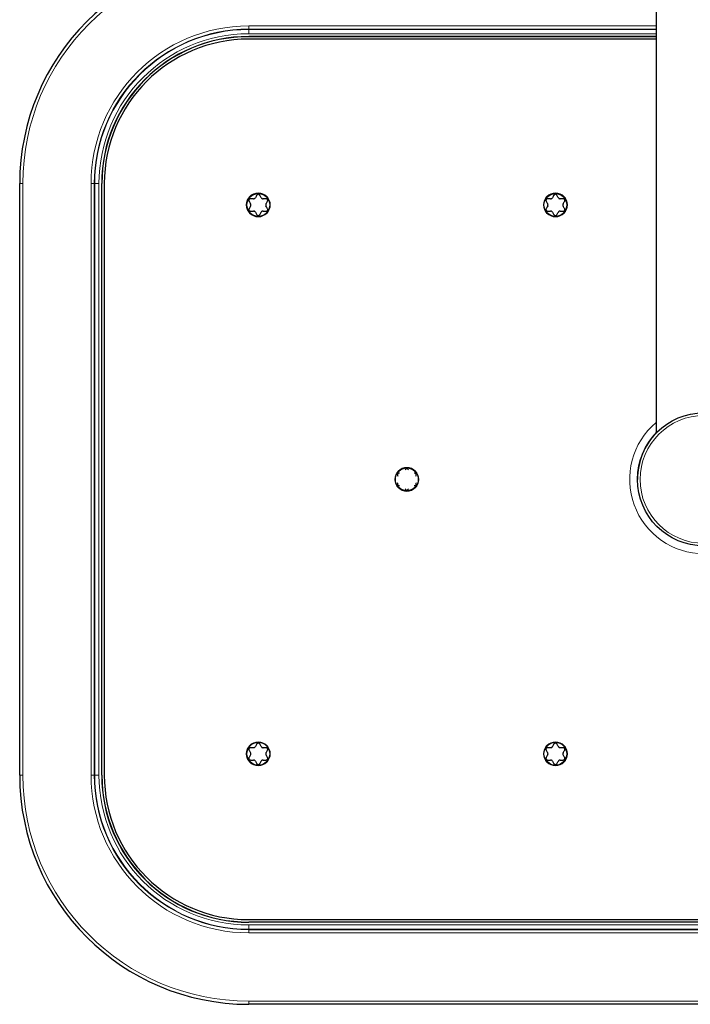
# Model space of a CAD drawing. Header units: millimetres. Extents: x 8 to 2314, y 12 to 2305.
# Tile 1 of 156: x 991 to 1117, y 69 to 254. Entities that reach past the tile are written whole.
import ezdxf

# ---------------------------------------------------------------- set-up
doc = ezdxf.new("R2010")
doc.units = ezdxf.units.MM

msp = doc.modelspace()

# ---------------------------------------------------------------- linework, layer by layer
at = {"color": 7, "linetype": 'Continuous', "lineweight": 30}
for p, q in [((1110.93, 561.46), (1110.93, 176.46)), ((1110.93, 250.89), (1034.43, 250.89)), ((1110.93, 250.86), (1034.43, 250.86)), ((1110.93, 250.4), (1034.43, 250.4)), ((991.43, 112.29), (991.43, 223.29)), ((1006.83, 112.29), (1006.83, 223.29)), ((1006.85, 112.29), (1006.85, 223.29)), ((1007.32, 223.29), (1007.32, 112.29)), ((1062.39, 168.49), (1062.44, 168.41)), ((1062.74, 168.94), (1062.65, 168.94)), ((1063.87, 169.65), (1063.82, 169.57)), ((1064.44, 169.57), (1064.39, 169.65)), ((1065.61, 168.94), (1065.51, 168.94)), ((1065.82, 168.41), (1065.87, 168.49)), ((1062.44, 167.17), (1062.39, 167.08)), ((1062.65, 166.63), (1062.74, 166.63)), ((1065.51, 166.63), (1065.61, 166.63)), ((1065.87, 167.08), (1065.82, 167.17)), ((1063.82, 166.01), (1063.87, 165.93)), ((1064.39, 165.93), (1064.44, 166.01)), ((1034.43, 85.18), (1205.43, 85.18)), ((1205.43, 84.71), (1034.43, 84.71)), ((1205.43, 84.69), (1034.43, 84.69)), ((1205.43, 69.29), (1034.43, 69.29))]:
    msp.add_line(p, q, dxfattribs=at)
at = {"color": 252, "linetype": 'Continuous', "lineweight": 0}
for p, q in [((1034.43, 252.28), (1034.43, 252.88)), ((1034.43, 252.88), (1110.93, 252.88)), ((1034.43, 252.28), (1034.43, 252.2)), ((1110.93, 252.28), (1034.43, 252.28)), ((1034.43, 252.2), (1034.43, 251.4)), ((1034.43, 252.2), (1110.93, 252.2)), ((1110.93, 251.4), (1034.43, 251.4)), ((1034.43, 250.86), (1034.43, 250.89)), ((991.43, 223.29), (992.03, 223.29)), ((992.03, 223.29), (992.03, 112.29)), ((1005.43, 223.29), (1004.83, 223.29)), ((1004.83, 112.29), (1004.83, 223.29)), ((1005.43, 223.29), (1005.43, 112.29)), ((1005.43, 223.29), (1005.52, 223.29)), ((1005.52, 223.29), (1006.32, 223.29)), ((1005.52, 112.29), (1005.52, 223.29)), ((1006.32, 223.29), (1006.32, 112.29)), ((1006.85, 223.29), (1006.83, 223.29)), ((991.43, 112.29), (992.03, 112.29)), ((1005.43, 112.29), (1004.83, 112.29)), ((1005.43, 112.29), (1005.52, 112.29)), ((1005.52, 112.29), (1006.32, 112.29)), ((1006.85, 112.29), (1006.83, 112.29)), ((1034.43, 84.71), (1034.43, 84.69)), ((1034.43, 84.18), (1205.43, 84.18)), ((1034.43, 83.38), (1034.43, 84.18)), ((1205.43, 83.38), (1034.43, 83.38)), ((1034.43, 83.29), (1034.43, 83.38)), ((1034.43, 83.29), (1205.43, 83.29)), ((1034.43, 82.69), (1034.43, 83.29)), ((1205.43, 82.69), (1034.43, 82.69)), ((1034.43, 69.89), (1205.43, 69.89)), ((1034.43, 69.29), (1034.43, 69.89))]:
    msp.add_line(p, q, dxfattribs=at)
for centre, radius in [((1036.23, 219.29), 2.25), ((1092.03, 219.29), 2.25), ((1119.93, 167.79), 12), ((1064.13, 167.79), 2.25), ((1036.23, 116.29), 2.25), ((1092.03, 116.29), 2.25)]:
    msp.add_circle(centre, radius, dxfattribs=at)
at = {"color": 7, "linetype": 'Continuous', "lineweight": 30}
for centre, radius in [((1036.23, 219.29), 2.15), ((1092.03, 219.29), 2.15), ((1119.93, 167.79), 12.5), ((1064.13, 167.79), 2.15), ((1036.23, 116.29), 2.15), ((1092.03, 116.29), 2.15)]:
    msp.add_circle(centre, radius, dxfattribs=at)
for centre, radius, start, end in [((1034.43, 223.29), 43, 90, 180), ((1034.43, 223.29), 27.6, 90, 180), ((1034.43, 223.29), 27.57, 90, 180), ((1034.43, 223.29), 27.11, 90, 180), ((1119.93, 167.79), 12.5, 136.0545, 180), ((1034.43, 112.29), 43, 180, 270), ((1034.43, 112.29), 27.6, 180, 270), ((1034.43, 112.29), 27.57, 180, 270), ((1034.43, 112.29), 27.11, 180, 270)]:
    msp.add_arc(centre, radius, start, end, dxfattribs=at)
at = {"color": 252, "linetype": 'Continuous', "lineweight": 0}
for centre, radius, start, end in [((1034.43, 223.29), 42.4, 90, 180), ((1034.43, 223.29), 29.59, 90, 180), ((1034.43, 223.29), 28.99, 90, 180), ((1034.43, 223.29), 28.91, 90, 180), ((1034.43, 223.29), 28.11, 90, 180), ((1119.93, 167.79), 13.96, 130.1285, 49.8715), ((1034.43, 112.29), 42.4, 180, 270), ((1034.43, 112.29), 29.59, 180, 270), ((1034.43, 112.29), 28.99, 180, 270), ((1034.43, 112.29), 28.91, 180, 270), ((1034.43, 112.29), 28.11, 180, 270)]:
    msp.add_arc(centre, radius, start, end, dxfattribs=at)
at = {"color": 7, "linetype": 'Continuous', "lineweight": 30}
for points, knots in [([(1034.75, 220.44), (1034.72, 220.44), (1034.65, 220.43), (1034.56, 220.38), (1034.49, 220.31), (1034.45, 220.22), (1034.44, 220.13), (1034.46, 220.05), (1034.48, 220.01), (1034.49, 219.99)], [0, 0, 0, 0, 0.165353, 0.33162, 0.484162, 0.625774, 0.765975, 0.913088, 1, 1, 1, 1]), ([(1034.49, 219.99), (1034.54, 219.91), (1034.63, 219.74), (1034.73, 219.57), (1034.78, 219.49)], [0, 0, 0, 0, 0.499604, 1, 1, 1, 1]), ([(1035.33, 220.44), (1035.28, 220.44), (1035.09, 220.44), (1034.89, 220.44), (1034.75, 220.44)], [0, 0, 0, 0, 0.238341, 1, 1, 1, 1]), ([(1035.33, 220.44), (1035.37, 220.45), (1035.44, 220.45), (1035.55, 220.5), (1035.63, 220.57), (1035.66, 220.62), (1035.68, 220.64)], [0, 0, 0, 0, 0.273891, 0.549364, 0.806277, 1, 1, 1, 1]), ([(1035.97, 221.15), (1035.92, 221.07), (1035.82, 220.9), (1035.73, 220.73), (1035.68, 220.64)], [0, 0, 0, 0, 0.499604, 1, 1, 1, 1]), ([(1036.49, 221.15), (1036.47, 221.18), (1036.43, 221.23), (1036.34, 221.28), (1036.24, 221.3), (1036.15, 221.29), (1036.06, 221.25), (1036, 221.2), (1035.98, 221.16), (1035.97, 221.15)], [0, 0, 0, 0, 0.165307, 0.33158, 0.484126, 0.62574, 0.76594, 0.91305, 1, 1, 1, 1]), ([(1036.78, 220.64), (1036.73, 220.73), (1036.63, 220.9), (1036.54, 221.06), (1036.49, 221.15)], [0, 0, 0, 0, 0.499473, 1, 1, 1, 1]), ([(1036.78, 220.64), (1036.8, 220.61), (1036.84, 220.55), (1036.94, 220.48), (1037.04, 220.45), (1037.1, 220.44), (1037.13, 220.44)], [0, 0, 0, 0, 0.273824, 0.549306, 0.806223, 1, 1, 1, 1]), ([(1037.71, 220.44), (1037.64, 220.44), (1037.45, 220.44), (1037.26, 220.44), (1037.13, 220.44)], [0, 0, 0, 0, 0.338795, 1, 1, 1, 1]), ([(1037.68, 219.49), (1037.73, 219.57), (1037.82, 219.74), (1037.92, 219.91), (1037.97, 219.99)], [0, 0, 0, 0, 0.499473, 1, 1, 1, 1]), ([(1037.97, 219.99), (1037.98, 220.02), (1038.01, 220.08), (1038.01, 220.19), (1037.98, 220.28), (1037.92, 220.36), (1037.85, 220.41), (1037.77, 220.44), (1037.73, 220.44), (1037.71, 220.44)], [0, 0, 0, 0, 0.165307, 0.33158, 0.484126, 0.62574, 0.765939, 0.91305, 1, 1, 1, 1]), ([(1090.55, 220.44), (1090.52, 220.44), (1090.45, 220.43), (1090.36, 220.38), (1090.29, 220.31), (1090.25, 220.22), (1090.24, 220.13), (1090.26, 220.05), (1090.28, 220.01), (1090.29, 219.99)], [0, 0, 0, 0, 0.165353, 0.33162, 0.484162, 0.625774, 0.765975, 0.913088, 1, 1, 1, 1]), ([(1090.29, 219.99), (1090.34, 219.91), (1090.43, 219.74), (1090.53, 219.57), (1090.58, 219.49)], [0, 0, 0, 0, 0.499604, 1, 1, 1, 1]), ([(1091.13, 220.44), (1091.08, 220.44), (1090.89, 220.44), (1090.69, 220.44), (1090.55, 220.44)], [0, 0, 0, 0, 0.238341, 1, 1, 1, 1]), ([(1091.13, 220.44), (1091.17, 220.45), (1091.24, 220.45), (1091.35, 220.5), (1091.43, 220.57), (1091.46, 220.62), (1091.48, 220.64)], [0, 0, 0, 0, 0.2738911, 0.5493636, 0.8062775, 1, 1, 1, 1]), ([(1091.77, 221.15), (1091.72, 221.07), (1091.62, 220.9), (1091.53, 220.73), (1091.48, 220.64)], [0, 0, 0, 0, 0.499604, 1, 1, 1, 1]), ([(1092.29, 221.15), (1092.27, 221.18), (1092.23, 221.23), (1092.14, 221.28), (1092.04, 221.3), (1091.95, 221.29), (1091.86, 221.25), (1091.8, 221.2), (1091.78, 221.16), (1091.77, 221.15)], [0, 0, 0, 0, 0.165307, 0.33158, 0.484126, 0.62574, 0.76594, 0.91305, 1, 1, 1, 1]), ([(1092.58, 220.64), (1092.53, 220.73), (1092.43, 220.9), (1092.34, 221.06), (1092.29, 221.15)], [0, 0, 0, 0, 0.499473, 1, 1, 1, 1]), ([(1092.58, 220.64), (1092.6, 220.61), (1092.64, 220.55), (1092.74, 220.48), (1092.84, 220.45), (1092.9, 220.44), (1092.93, 220.44)], [0, 0, 0, 0, 0.273824, 0.549306, 0.806223, 1, 1, 1, 1]), ([(1093.51, 220.44), (1093.44, 220.44), (1093.25, 220.44), (1093.06, 220.44), (1092.93, 220.44)], [0, 0, 0, 0, 0.338795, 1, 1, 1, 1]), ([(1093.48, 219.49), (1093.53, 219.57), (1093.62, 219.74), (1093.72, 219.91), (1093.77, 219.99)], [0, 0, 0, 0, 0.499473, 1, 1, 1, 1]), ([(1093.77, 219.99), (1093.78, 220.02), (1093.81, 220.08), (1093.81, 220.19), (1093.78, 220.28), (1093.72, 220.36), (1093.65, 220.41), (1093.57, 220.44), (1093.53, 220.44), (1093.51, 220.44)], [0, 0, 0, 0, 0.165307, 0.33158, 0.484126, 0.62574, 0.765939, 0.91305, 1, 1, 1, 1]), ([(1034.49, 218.58), (1034.47, 218.55), (1034.45, 218.49), (1034.45, 218.39), (1034.48, 218.29), (1034.54, 218.22), (1034.61, 218.16), (1034.68, 218.14), (1034.73, 218.13), (1034.75, 218.13)], [0, 0, 0, 0, 0.165307, 0.33158, 0.484126, 0.62574, 0.765939, 0.91305, 1, 1, 1, 1]), ([(1034.78, 219.09), (1034.73, 219), (1034.63, 218.83), (1034.54, 218.67), (1034.49, 218.58)], [0, 0, 0, 0, 0.4994728, 1, 1, 1, 1]), ([(1034.75, 218.13), (1034.89, 218.13), (1035.09, 218.13), (1035.28, 218.13), (1035.33, 218.13)], [0, 0, 0, 0, 0.761658, 1, 1, 1, 1]), ([(1034.78, 219.09), (1034.8, 219.12), (1034.83, 219.19), (1034.84, 219.31), (1034.82, 219.41), (1034.79, 219.47), (1034.78, 219.49)], [0, 0, 0, 0, 0.273824, 0.549306, 0.8062232, 1, 1, 1, 1]), ([(1035.68, 217.93), (1035.66, 217.96), (1035.61, 218.03), (1035.52, 218.09), (1035.42, 218.13), (1035.36, 218.13), (1035.33, 218.13)], [0, 0, 0, 0, 0.273824, 0.549306, 0.806223, 1, 1, 1, 1]), ([(1037.13, 218.13), (1037.09, 218.13), (1037.01, 218.13), (1036.91, 218.07), (1036.83, 218.01), (1036.79, 217.96), (1036.78, 217.93)], [0, 0, 0, 0, 0.273891, 0.549364, 0.806277, 1, 1, 1, 1]), ([(1037.13, 218.13), (1037.26, 218.13), (1037.45, 218.13), (1037.64, 218.13), (1037.71, 218.13)], [0, 0, 0, 0, 0.661205, 1, 1, 1, 1]), ([(1037.68, 219.49), (1037.66, 219.45), (1037.63, 219.39), (1037.62, 219.27), (1037.64, 219.17), (1037.67, 219.11), (1037.68, 219.09)], [0, 0, 0, 0, 0.273824, 0.549306, 0.806223, 1, 1, 1, 1]), ([(1037.97, 218.58), (1037.92, 218.67), (1037.82, 218.83), (1037.73, 219), (1037.68, 219.09)], [0, 0, 0, 0, 0.499604, 1, 1, 1, 1]), ([(1037.71, 218.13), (1037.74, 218.14), (1037.81, 218.14), (1037.9, 218.19), (1037.97, 218.27), (1038, 218.36), (1038.01, 218.45), (1038, 218.53), (1037.98, 218.57), (1037.97, 218.58)], [0, 0, 0, 0, 0.165353, 0.33162, 0.484162, 0.625774, 0.765975, 0.913088, 1, 1, 1, 1]), ([(1090.29, 218.58), (1090.27, 218.55), (1090.25, 218.49), (1090.25, 218.39), (1090.28, 218.29), (1090.34, 218.22), (1090.41, 218.16), (1090.48, 218.14), (1090.53, 218.13), (1090.55, 218.13)], [0, 0, 0, 0, 0.1653069, 0.3315801, 0.4841259, 0.6257399, 0.7659394, 0.9130499, 1, 1, 1, 1]), ([(1090.58, 219.09), (1090.53, 219), (1090.43, 218.83), (1090.34, 218.67), (1090.29, 218.58)], [0, 0, 0, 0, 0.499473, 1, 1, 1, 1]), ([(1090.55, 218.13), (1090.69, 218.13), (1090.89, 218.13), (1091.08, 218.13), (1091.13, 218.13)], [0, 0, 0, 0, 0.7616584, 1, 1, 1, 1]), ([(1090.58, 219.09), (1090.6, 219.12), (1090.63, 219.19), (1090.64, 219.31), (1090.62, 219.41), (1090.59, 219.47), (1090.58, 219.49)], [0, 0, 0, 0, 0.273824, 0.549306, 0.806223, 1, 1, 1, 1]), ([(1091.48, 217.93), (1091.46, 217.96), (1091.41, 218.03), (1091.32, 218.09), (1091.22, 218.13), (1091.16, 218.13), (1091.13, 218.13)], [0, 0, 0, 0, 0.273824, 0.549306, 0.806223, 1, 1, 1, 1]), ([(1092.93, 218.13), (1092.89, 218.13), (1092.81, 218.13), (1092.71, 218.07), (1092.63, 218.01), (1092.59, 217.96), (1092.58, 217.93)], [0, 0, 0, 0, 0.273891, 0.549364, 0.806277, 1, 1, 1, 1]), ([(1092.93, 218.13), (1093.06, 218.13), (1093.25, 218.13), (1093.44, 218.13), (1093.51, 218.13)], [0, 0, 0, 0, 0.661205, 1, 1, 1, 1]), ([(1093.48, 219.49), (1093.46, 219.45), (1093.43, 219.39), (1093.42, 219.27), (1093.44, 219.17), (1093.47, 219.11), (1093.48, 219.09)], [0, 0, 0, 0, 0.273824, 0.549306, 0.806223, 1, 1, 1, 1]), ([(1093.77, 218.58), (1093.72, 218.67), (1093.62, 218.83), (1093.53, 219), (1093.48, 219.09)], [0, 0, 0, 0, 0.499604, 1, 1, 1, 1]), ([(1093.51, 218.13), (1093.54, 218.14), (1093.61, 218.14), (1093.7, 218.19), (1093.77, 218.27), (1093.8, 218.36), (1093.81, 218.45), (1093.8, 218.53), (1093.78, 218.57), (1093.77, 218.58)], [0, 0, 0, 0, 0.165353, 0.33162, 0.484162, 0.625774, 0.765975, 0.913088, 1, 1, 1, 1]), ([(1035.68, 217.93), (1035.73, 217.85), (1035.82, 217.68), (1035.92, 217.51), (1035.97, 217.43)], [0, 0, 0, 0, 0.499473, 1, 1, 1, 1]), ([(1035.97, 217.43), (1035.99, 217.4), (1036.03, 217.35), (1036.12, 217.29), (1036.22, 217.27), (1036.31, 217.29), (1036.39, 217.32), (1036.45, 217.38), (1036.48, 217.41), (1036.49, 217.43)], [0, 0, 0, 0, 0.165307, 0.3315802, 0.484126, 0.62574, 0.7659396, 0.9130501, 1, 1, 1, 1]), ([(1036.49, 217.43), (1036.54, 217.51), (1036.63, 217.68), (1036.73, 217.85), (1036.78, 217.93)], [0, 0, 0, 0, 0.499604, 1, 1, 1, 1]), ([(1091.48, 217.93), (1091.53, 217.85), (1091.62, 217.68), (1091.72, 217.51), (1091.77, 217.43)], [0, 0, 0, 0, 0.4994728, 1, 1, 1, 1]), ([(1091.77, 217.43), (1091.79, 217.4), (1091.83, 217.35), (1091.92, 217.29), (1092.02, 217.27), (1092.11, 217.29), (1092.19, 217.32), (1092.25, 217.38), (1092.28, 217.41), (1092.29, 217.43)], [0, 0, 0, 0, 0.165307, 0.33158, 0.484126, 0.62574, 0.76594, 0.91305, 1, 1, 1, 1]), ([(1092.29, 217.43), (1092.34, 217.51), (1092.43, 217.68), (1092.53, 217.85), (1092.58, 217.93)], [0, 0, 0, 0, 0.499604, 1, 1, 1, 1]), ([(1062.65, 168.94), (1062.62, 168.94), (1062.55, 168.93), (1062.46, 168.88), (1062.39, 168.81), (1062.35, 168.72), (1062.34, 168.63), (1062.36, 168.55), (1062.38, 168.51), (1062.39, 168.49)], [0, 0, 0, 0, 0.165353, 0.33162, 0.484162, 0.625774, 0.765975, 0.913088, 1, 1, 1, 1]), ([(1064.39, 169.65), (1064.37, 169.68), (1064.33, 169.73), (1064.24, 169.78), (1064.14, 169.8), (1064.05, 169.79), (1063.96, 169.75), (1063.9, 169.7), (1063.88, 169.66), (1063.87, 169.65)], [0, 0, 0, 0, 0.165307, 0.33158, 0.484126, 0.62574, 0.76594, 0.91305, 1, 1, 1, 1]), ([(1065.87, 168.49), (1065.88, 168.52), (1065.91, 168.58), (1065.91, 168.69), (1065.88, 168.78), (1065.82, 168.86), (1065.75, 168.91), (1065.67, 168.94), (1065.63, 168.94), (1065.61, 168.94)], [0, 0, 0, 0, 0.165307, 0.33158, 0.484126, 0.62574, 0.765939, 0.91305, 1, 1, 1, 1]), ([(1062.39, 167.08), (1062.37, 167.05), (1062.35, 166.99), (1062.35, 166.89), (1062.38, 166.79), (1062.44, 166.72), (1062.51, 166.66), (1062.58, 166.64), (1062.63, 166.63), (1062.65, 166.63)], [0, 0, 0, 0, 0.165307, 0.33158, 0.484126, 0.62574, 0.765939, 0.91305, 1, 1, 1, 1]), ([(1065.61, 166.63), (1065.64, 166.64), (1065.71, 166.64), (1065.8, 166.69), (1065.87, 166.77), (1065.9, 166.86), (1065.91, 166.95), (1065.9, 167.03), (1065.88, 167.07), (1065.87, 167.08)], [0, 0, 0, 0, 0.165353, 0.33162, 0.484162, 0.625774, 0.765975, 0.913088, 1, 1, 1, 1]), ([(1063.87, 165.93), (1063.89, 165.9), (1063.93, 165.85), (1064.02, 165.79), (1064.12, 165.77), (1064.21, 165.79), (1064.29, 165.82), (1064.35, 165.88), (1064.38, 165.91), (1064.39, 165.93)], [0, 0, 0, 0, 0.165307, 0.33158, 0.484126, 0.62574, 0.76594, 0.91305, 1, 1, 1, 1]), ([(1036.49, 118.15), (1036.47, 118.18), (1036.43, 118.23), (1036.34, 118.28), (1036.24, 118.3), (1036.15, 118.29), (1036.06, 118.25), (1036, 118.2), (1035.98, 118.16), (1035.97, 118.15)], [0, 0, 0, 0, 0.165307, 0.33158, 0.484126, 0.62574, 0.76594, 0.91305, 1, 1, 1, 1]), ([(1092.29, 118.15), (1092.27, 118.18), (1092.23, 118.23), (1092.14, 118.28), (1092.04, 118.3), (1091.95, 118.29), (1091.86, 118.25), (1091.8, 118.2), (1091.78, 118.16), (1091.77, 118.15)], [0, 0, 0, 0, 0.165307, 0.33158, 0.484126, 0.62574, 0.76594, 0.91305, 1, 1, 1, 1]), ([(1034.75, 117.44), (1034.72, 117.44), (1034.65, 117.43), (1034.56, 117.38), (1034.49, 117.31), (1034.45, 117.22), (1034.44, 117.13), (1034.46, 117.05), (1034.48, 117.01), (1034.49, 116.99)], [0, 0, 0, 0, 0.165353, 0.33162, 0.484162, 0.625774, 0.765975, 0.913088, 1, 1, 1, 1]), ([(1034.49, 116.99), (1034.54, 116.91), (1034.63, 116.74), (1034.73, 116.57), (1034.78, 116.49)], [0, 0, 0, 0, 0.499604, 1, 1, 1, 1]), ([(1035.33, 117.44), (1035.28, 117.44), (1035.09, 117.44), (1034.89, 117.44), (1034.75, 117.44)], [0, 0, 0, 0, 0.238341, 1, 1, 1, 1]), ([(1034.78, 116.09), (1034.8, 116.12), (1034.83, 116.19), (1034.84, 116.31), (1034.82, 116.41), (1034.79, 116.47), (1034.78, 116.49)], [0, 0, 0, 0, 0.273824, 0.549306, 0.806223, 1, 1, 1, 1]), ([(1035.33, 117.44), (1035.37, 117.45), (1035.44, 117.45), (1035.55, 117.5), (1035.63, 117.57), (1035.66, 117.62), (1035.68, 117.64)], [0, 0, 0, 0, 0.273891, 0.549364, 0.806277, 1, 1, 1, 1]), ([(1035.97, 118.15), (1035.92, 118.07), (1035.82, 117.9), (1035.73, 117.73), (1035.68, 117.64)], [0, 0, 0, 0, 0.499604, 1, 1, 1, 1]), ([(1036.78, 117.64), (1036.73, 117.73), (1036.63, 117.9), (1036.54, 118.06), (1036.49, 118.15)], [0, 0, 0, 0, 0.499473, 1, 1, 1, 1]), ([(1036.78, 117.64), (1036.8, 117.61), (1036.83, 117.57), (1036.89, 117.52), (1036.96, 117.48), (1037.04, 117.45), (1037.1, 117.44), (1037.13, 117.44)], [0, 0, 0, 0, 0.273513, 0.409404, 0.549819, 0.806444, 1, 1, 1, 1]), ([(1037.71, 117.44), (1037.64, 117.44), (1037.45, 117.44), (1037.26, 117.44), (1037.13, 117.44)], [0, 0, 0, 0, 0.338795, 1, 1, 1, 1]), ([(1037.68, 116.49), (1037.66, 116.45), (1037.63, 116.39), (1037.62, 116.27), (1037.64, 116.17), (1037.67, 116.11), (1037.68, 116.09)], [0, 0, 0, 0, 0.273824, 0.549306, 0.806223, 1, 1, 1, 1]), ([(1037.68, 116.49), (1037.73, 116.57), (1037.82, 116.74), (1037.92, 116.91), (1037.97, 116.99)], [0, 0, 0, 0, 0.499473, 1, 1, 1, 1]), ([(1037.97, 116.99), (1037.98, 117.02), (1038.01, 117.08), (1038.01, 117.19), (1037.98, 117.28), (1037.92, 117.36), (1037.85, 117.41), (1037.77, 117.44), (1037.73, 117.44), (1037.71, 117.44)], [0, 0, 0, 0, 0.165307, 0.33158, 0.484126, 0.62574, 0.765939, 0.91305, 1, 1, 1, 1]), ([(1090.55, 117.44), (1090.52, 117.44), (1090.45, 117.43), (1090.36, 117.38), (1090.29, 117.31), (1090.25, 117.22), (1090.24, 117.13), (1090.26, 117.05), (1090.28, 117.01), (1090.29, 116.99)], [0, 0, 0, 0, 0.165353, 0.33162, 0.484162, 0.625774, 0.765975, 0.913088, 1, 1, 1, 1]), ([(1090.29, 116.99), (1090.34, 116.91), (1090.43, 116.74), (1090.53, 116.57), (1090.58, 116.49)], [0, 0, 0, 0, 0.499604, 1, 1, 1, 1]), ([(1091.13, 117.44), (1091.08, 117.44), (1090.89, 117.44), (1090.69, 117.44), (1090.55, 117.44)], [0, 0, 0, 0, 0.238341, 1, 1, 1, 1]), ([(1090.58, 116.09), (1090.6, 116.12), (1090.63, 116.19), (1090.64, 116.31), (1090.62, 116.41), (1090.59, 116.47), (1090.58, 116.49)], [0, 0, 0, 0, 0.273824, 0.549306, 0.806223, 1, 1, 1, 1]), ([(1091.13, 117.44), (1091.17, 117.45), (1091.24, 117.45), (1091.35, 117.5), (1091.43, 117.57), (1091.46, 117.62), (1091.48, 117.64)], [0, 0, 0, 0, 0.273891, 0.549364, 0.806277, 1, 1, 1, 1]), ([(1091.77, 118.15), (1091.72, 118.07), (1091.62, 117.9), (1091.53, 117.73), (1091.48, 117.64)], [0, 0, 0, 0, 0.499604, 1, 1, 1, 1]), ([(1092.58, 117.64), (1092.53, 117.73), (1092.43, 117.9), (1092.34, 118.06), (1092.29, 118.15)], [0, 0, 0, 0, 0.499473, 1, 1, 1, 1]), ([(1092.58, 117.64), (1092.6, 117.61), (1092.64, 117.55), (1092.74, 117.48), (1092.84, 117.45), (1092.9, 117.44), (1092.93, 117.44)], [0, 0, 0, 0, 0.273824, 0.549306, 0.806223, 1, 1, 1, 1]), ([(1093.51, 117.44), (1093.44, 117.44), (1093.25, 117.44), (1093.06, 117.44), (1092.93, 117.44)], [0, 0, 0, 0, 0.338795, 1, 1, 1, 1]), ([(1093.48, 116.49), (1093.46, 116.45), (1093.43, 116.39), (1093.42, 116.27), (1093.44, 116.17), (1093.47, 116.11), (1093.48, 116.09)], [0, 0, 0, 0, 0.273824, 0.549306, 0.8062232, 1, 1, 1, 1]), ([(1093.48, 116.49), (1093.53, 116.57), (1093.62, 116.74), (1093.72, 116.91), (1093.77, 116.99)], [0, 0, 0, 0, 0.499473, 1, 1, 1, 1]), ([(1093.77, 116.99), (1093.78, 117.02), (1093.81, 117.08), (1093.81, 117.19), (1093.78, 117.28), (1093.72, 117.36), (1093.65, 117.41), (1093.57, 117.44), (1093.53, 117.44), (1093.51, 117.44)], [0, 0, 0, 0, 0.1653069, 0.3315801, 0.4841259, 0.6257399, 0.7659394, 0.9130499, 1, 1, 1, 1]), ([(1034.49, 115.58), (1034.47, 115.55), (1034.45, 115.49), (1034.45, 115.39), (1034.48, 115.29), (1034.54, 115.22), (1034.61, 115.16), (1034.68, 115.14), (1034.73, 115.13), (1034.75, 115.13)], [0, 0, 0, 0, 0.165307, 0.33158, 0.484126, 0.62574, 0.765939, 0.91305, 1, 1, 1, 1]), ([(1034.78, 116.09), (1034.73, 116), (1034.63, 115.83), (1034.54, 115.67), (1034.49, 115.58)], [0, 0, 0, 0, 0.499473, 1, 1, 1, 1]), ([(1034.75, 115.13), (1034.89, 115.13), (1035.09, 115.13), (1035.28, 115.13), (1035.33, 115.13)], [0, 0, 0, 0, 0.761658, 1, 1, 1, 1]), ([(1035.68, 114.93), (1035.66, 114.96), (1035.62, 115.01), (1035.56, 115.06), (1035.5, 115.1), (1035.42, 115.13), (1035.36, 115.13), (1035.33, 115.13)], [0, 0, 0, 0, 0.2735126, 0.4094043, 0.5498189, 0.8064438, 1, 1, 1, 1]), ([(1035.68, 114.93), (1035.73, 114.85), (1035.82, 114.68), (1035.92, 114.51), (1035.97, 114.43)], [0, 0, 0, 0, 0.499473, 1, 1, 1, 1]), ([(1036.49, 114.43), (1036.54, 114.51), (1036.63, 114.68), (1036.73, 114.85), (1036.78, 114.93)], [0, 0, 0, 0, 0.4996038, 1, 1, 1, 1]), ([(1037.13, 115.13), (1037.09, 115.13), (1037.03, 115.13), (1036.96, 115.1), (1036.89, 115.06), (1036.83, 115.01), (1036.79, 114.96), (1036.78, 114.93)], [0, 0, 0, 0, 0.273579, 0.409467, 0.549876, 0.806498, 1, 1, 1, 1]), ([(1037.13, 115.13), (1037.26, 115.13), (1037.45, 115.13), (1037.64, 115.13), (1037.71, 115.13)], [0, 0, 0, 0, 0.661205, 1, 1, 1, 1]), ([(1037.97, 115.58), (1037.92, 115.67), (1037.82, 115.83), (1037.73, 116), (1037.68, 116.09)], [0, 0, 0, 0, 0.499604, 1, 1, 1, 1]), ([(1037.71, 115.13), (1037.74, 115.14), (1037.81, 115.14), (1037.9, 115.19), (1037.97, 115.27), (1038, 115.36), (1038.01, 115.45), (1038, 115.53), (1037.98, 115.57), (1037.97, 115.58)], [0, 0, 0, 0, 0.165353, 0.33162, 0.484162, 0.625774, 0.765975, 0.913088, 1, 1, 1, 1]), ([(1090.29, 115.58), (1090.27, 115.55), (1090.25, 115.49), (1090.25, 115.39), (1090.28, 115.29), (1090.34, 115.22), (1090.41, 115.16), (1090.48, 115.14), (1090.53, 115.13), (1090.55, 115.13)], [0, 0, 0, 0, 0.165307, 0.33158, 0.484126, 0.62574, 0.765939, 0.91305, 1, 1, 1, 1]), ([(1090.58, 116.09), (1090.53, 116), (1090.43, 115.83), (1090.34, 115.67), (1090.29, 115.58)], [0, 0, 0, 0, 0.499473, 1, 1, 1, 1]), ([(1090.55, 115.13), (1090.69, 115.13), (1090.89, 115.13), (1091.08, 115.13), (1091.13, 115.13)], [0, 0, 0, 0, 0.7616584, 1, 1, 1, 1]), ([(1091.48, 114.93), (1091.46, 114.96), (1091.41, 115.03), (1091.32, 115.09), (1091.22, 115.13), (1091.16, 115.13), (1091.13, 115.13)], [0, 0, 0, 0, 0.273824, 0.549306, 0.806223, 1, 1, 1, 1]), ([(1091.48, 114.93), (1091.53, 114.85), (1091.62, 114.68), (1091.72, 114.51), (1091.77, 114.43)], [0, 0, 0, 0, 0.499473, 1, 1, 1, 1]), ([(1092.29, 114.43), (1092.34, 114.51), (1092.43, 114.68), (1092.53, 114.85), (1092.58, 114.93)], [0, 0, 0, 0, 0.499604, 1, 1, 1, 1]), ([(1092.93, 115.13), (1092.89, 115.13), (1092.81, 115.13), (1092.71, 115.07), (1092.63, 115.01), (1092.59, 114.96), (1092.58, 114.93)], [0, 0, 0, 0, 0.2738911, 0.5493636, 0.8062775, 1, 1, 1, 1]), ([(1092.93, 115.13), (1093.06, 115.13), (1093.25, 115.13), (1093.44, 115.13), (1093.51, 115.13)], [0, 0, 0, 0, 0.661205, 1, 1, 1, 1]), ([(1093.77, 115.58), (1093.72, 115.67), (1093.62, 115.83), (1093.53, 116), (1093.48, 116.09)], [0, 0, 0, 0, 0.499604, 1, 1, 1, 1]), ([(1093.51, 115.13), (1093.54, 115.14), (1093.61, 115.14), (1093.7, 115.19), (1093.77, 115.27), (1093.8, 115.36), (1093.81, 115.45), (1093.8, 115.53), (1093.78, 115.57), (1093.77, 115.58)], [0, 0, 0, 0, 0.1653528, 0.3316201, 0.4841619, 0.6257744, 0.7659748, 0.9130879, 1, 1, 1, 1]), ([(1035.97, 114.43), (1035.99, 114.4), (1036.03, 114.35), (1036.12, 114.29), (1036.22, 114.27), (1036.31, 114.29), (1036.39, 114.32), (1036.45, 114.38), (1036.48, 114.41), (1036.49, 114.43)], [0, 0, 0, 0, 0.165307, 0.3315802, 0.484126, 0.62574, 0.7659396, 0.9130501, 1, 1, 1, 1]), ([(1091.77, 114.43), (1091.79, 114.4), (1091.83, 114.35), (1091.92, 114.29), (1092.02, 114.27), (1092.11, 114.29), (1092.19, 114.32), (1092.25, 114.38), (1092.28, 114.41), (1092.29, 114.43)], [0, 0, 0, 0, 0.165307, 0.33158, 0.484126, 0.62574, 0.76594, 0.91305, 1, 1, 1, 1])]:
    msp.add_open_spline(points, degree=3, knots=knots, dxfattribs=at)

doc.saveas('drawing.dxf')
